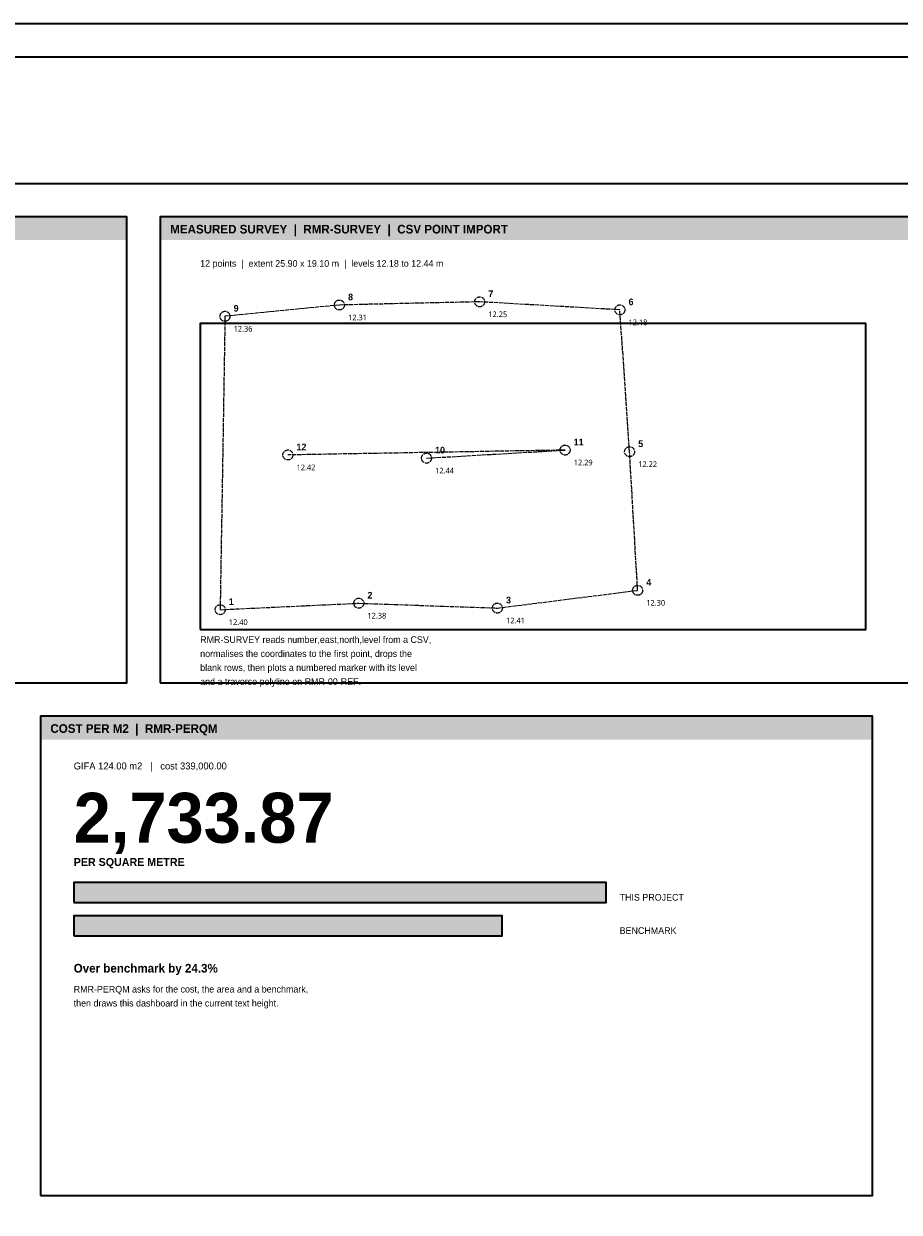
# Model space of a CAD drawing. Header units: millimetres. Extents: x 0 to 841, y 0 to 594.
# Tile 3 of 5: x 275 to 538, y 237 to 594. Entities that reach past the tile are written whole.
import ezdxf

# ---------------------------------------------------------------- set-up
doc = ezdxf.new("R2010")
doc.units = ezdxf.units.MM
doc.linetypes.add('DASHED', pattern=[1.524, 1.27, -0.254])
for name, color, linetype, lineweight, true_color in [('RMR-00-REF', 7, 'DASHED', 9, 0x919ba0), ('RMR-A-FRAME', 7, 'Continuous', 35, 0x1f2a33), ('RMR-A-TEXT', 7, 'Continuous', 13, 0x1f2a33), ('RMR-M-FILL', 7, 'Continuous', 9, 0xf4eee2), ('RMR-PRES-TITLE', 7, 'Continuous', 25, 0xc65d48)]:
    doc.layers.add(name, color=color, linetype=linetype, lineweight=lineweight, true_color=true_color)
doc.styles.add('RMR-HEAD', font='Montserrat-SemiBold.ttf', dxfattribs={"width": 0.95})
doc.styles.add('RMR-LABEL', font='Aptos.ttf', dxfattribs={"width": 0.98})
doc.styles.add('RMR-MARK', font='RobotoMono-Regular.ttf', dxfattribs={"width": 0.9})
doc.styles.add('RMR-NOTE', font='Aptos.ttf', dxfattribs={"width": 0.95})
doc.styles.add('RMR-NUMBER', font='Montserrat-SemiBold.ttf', dxfattribs={"width": 0.9})

msp = doc.modelspace()

# ---------------------------------------------------------------- linework, layer by layer
at = {"layer": 'RMR-00-REF', "true_color": 0x398982}
msp.add_lwpolyline([(334, 418), (375.64, 419.94), (417.28, 418.48), (459.41, 423.81), (456.99, 465.45), (454.08, 508.06), (411.96, 510.48), (369.83, 509.52), (335.45, 506.13), (334, 418)], close=True, dxfattribs=at)
at = {"layer": 'RMR-00-REF', "true_color": 0x2f74b5}
msp.add_lwpolyline([(395.98, 463.52), (437.62, 465.94), (354.34, 464.48)], dxfattribs=at)
at = {"layer": 'RMR-00-REF', "true_color": 0xc65d48}
for centre in [(369.83, 509.52), (411.96, 510.48), (335.45, 506.13), (454.08, 508.06), (354.34, 464.48), (395.98, 463.52), (437.62, 465.94), (456.99, 465.45), (459.41, 423.81), (375.64, 419.94), (334, 418), (417.28, 418.48)]:
    msp.add_circle(centre, 1.5, dxfattribs=at)
at = {"layer": 'RMR-A-FRAME', "true_color": 0x398982}
msp.add_line((10, 546), (831, 546), dxfattribs=at)
at = {"layer": 'RMR-A-FRAME', "true_color": 0x1f2a33}
msp.add_lwpolyline([(0, 0), (841, 0), (841, 594), (0, 594), (0, 0)], dxfattribs=at)
at = {"layer": 'RMR-A-FRAME', "true_color": 0x398982}
msp.add_lwpolyline([(10, 10), (831, 10), (831, 584), (10, 584), (10, 10)], dxfattribs=at)
at = {"layer": 'RMR-A-FRAME', "true_color": 0x566874}
for points in [[(20, 396), (306, 396), (306, 536), (20, 536), (20, 396)], [(316, 396), (566, 396), (566, 536), (316, 536), (316, 396)], [(328, 412), (528, 412), (528, 504), (328, 504), (328, 412)], [(280, 242), (530, 242), (530, 386), (280, 386), (280, 242)], [(290, 330), (450, 330), (450, 336), (290, 336), (290, 330)], [(290, 320), (418.76, 320), (418.76, 326), (290, 326), (290, 320)]]:
    msp.add_lwpolyline(points, dxfattribs=at)
at = {"layer": 'RMR-M-FILL', "true_color": 0xc65d48}
msp.add_solid([(290, 330), (450, 330), (290, 336), (450, 336)], dxfattribs=at)
at = {"layer": 'RMR-M-FILL', "true_color": 0xeee1c9}
msp.add_solid([(290, 320), (418.76, 320), (290, 326), (418.76, 326)], dxfattribs=at)
at = {"layer": 'RMR-PRES-TITLE', "true_color": 0xc65d48}
for points in [[(20, 529), (306, 529), (20, 536), (306, 536)], [(316, 529), (566, 529), (316, 536), (566, 536)], [(280, 379), (530, 379), (280, 386), (530, 386)]]:
    msp.add_solid(points, dxfattribs=at)

# ---------------------------------------------------------------- texts
at = {"layer": 'RMR-A-TEXT', "true_color": 0x1f2a33}
for s, style, p in [('12 points  |  extent 25.90 x 19.10 m  |  levels 12.18 to 12.44 m', 'RMR-NOTE', (328, 521)), ('THIS PROJECT', 'RMR-LABEL', (454, 330.6)), ('BENCHMARK', 'RMR-LABEL', (454, 320.6))]:
    msp.add_text(s, height=2, dxfattribs=dict(at, style=style)).set_placement(p)
at = {"layer": 'RMR-A-TEXT', "true_color": 0xc65d48}
for s, height, style, p in [('8', 2, 'RMR-NUMBER', (372.43, 510.92)), ('7', 2, 'RMR-NUMBER', (414.56, 511.88)), ('6', 2, 'RMR-NUMBER', (456.68, 509.46)), ('9', 2, 'RMR-NUMBER', (338.05, 507.53)), ('12', 2, 'RMR-NUMBER', (356.94, 465.88)), ('11', 2, 'RMR-NUMBER', (440.22, 467.34)), ('5', 2, 'RMR-NUMBER', (459.59, 466.85)), ('10', 2, 'RMR-NUMBER', (398.58, 464.92)), ('4', 2, 'RMR-NUMBER', (462.01, 425.21)), ('1', 2, 'RMR-NUMBER', (336.6, 419.4)), ('2', 2, 'RMR-NUMBER', (378.24, 421.34)), ('3', 2, 'RMR-NUMBER', (419.88, 419.88)), ('2,733.87', 15, 'RMR-NUMBER', (290, 348)), ('Over benchmark by 24.3%', 2.6, 'RMR-HEAD', (290, 309))]:
    msp.add_text(s, height=height, dxfattribs=dict(at, style=style)).set_placement(p)
at = {"layer": 'RMR-A-TEXT', "true_color": 0x566874}
for s, height, style, p in [('12.25', 1.7, 'RMR-MARK', (414.56, 505.88)), ('12.31', 1.7, 'RMR-MARK', (372.43, 504.92)), ('12.18', 1.7, 'RMR-MARK', (456.68, 503.46)), ('12.36', 1.7, 'RMR-MARK', (338.05, 501.53)), ('12.42', 1.7, 'RMR-MARK', (356.94, 459.88)), ('12.44', 1.7, 'RMR-MARK', (398.58, 458.92)), ('12.29', 1.7, 'RMR-MARK', (440.22, 461.34)), ('12.22', 1.7, 'RMR-MARK', (459.59, 460.85)), ('12.30', 1.7, 'RMR-MARK', (462.01, 419.21)), ('12.40', 1.7, 'RMR-MARK', (336.6, 413.4)), ('12.38', 1.7, 'RMR-MARK', (378.24, 415.34)), ('12.41', 1.7, 'RMR-MARK', (419.88, 413.88)), ('RMR-SURVEY reads number,east,north,level from a CSV,', 2, 'RMR-NOTE', (328, 408)), ('normalises the coordinates to the first point, drops the', 2, 'RMR-NOTE', (328, 403.8)), ('blank rows, then plots a numbered marker with its level', 2, 'RMR-NOTE', (328, 399.6)), ('and a traverse polyline on RMR-00-REF.', 2, 'RMR-NOTE', (328, 395.4)), ('GIFA 124.00 m2   |   cost 339,000.00', 2.1, 'RMR-NOTE', (290, 370)), ('PER SQUARE METRE', 2.4, 'RMR-HEAD', (290, 341)), ('RMR-PERQM asks for the cost, the area and a benchmark,', 2, 'RMR-NOTE', (290, 303)), ('then draws this dashboard in the current text height.', 2, 'RMR-NOTE', (290, 298.8))]:
    msp.add_text(s, height=height, dxfattribs=dict(at, style=style)).set_placement(p)
at = {"layer": 'RMR-PRES-TITLE', "true_color": 0xeee1c9, "style": 'RMR-HEAD'}
for s, p in [('MEASURED SURVEY  |  RMR-SURVEY  |  CSV POINT IMPORT', (319, 531)), ('COST PER M2  |  RMR-PERQM', (283, 381))]:
    msp.add_text(s, height=2.6, dxfattribs=at).set_placement(p)

doc.saveas('drawing.dxf')
